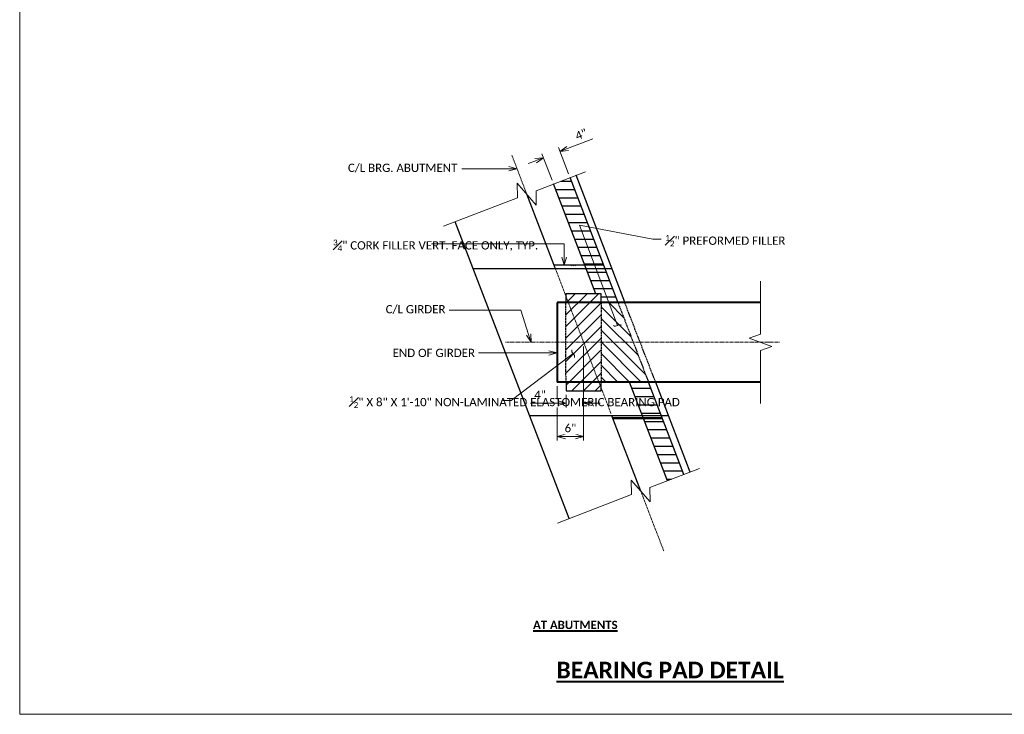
# Model space of a CAD drawing. Extents: x -24 to 2001459, y -730 to 1994016.
# Tile 1 of 8: x -24 to 199, y -25 to 133. Entities that reach past the tile are written whole.
import ezdxf
from ezdxf import colors
from ezdxf.entities.mleader import LeaderData, LeaderLine
from ezdxf.math import Vec2, Vec3

# ---------------------------------------------------------------- set-up
doc = ezdxf.new("R2010")
doc.units = 0
doc.header["$MEASUREMENT"] = 0
doc.linetypes.add('Wisdot2', pattern=[0.125, 0.0625, -0.0625])
doc.linetypes.add('Wisdot4', pattern=[0.28125, 0.125, -0.0625, 0.03125, -0.0625])
for name, color, linetype, lineweight in [('B_ANNO_BREAK', 7, 'Continuous', 18), ('B_ANNO_DIM', 7, 'Continuous', 18), ('B_ANNO_TEXT_TITLE', 7, 'Continuous', 40), ('B_CNTR', 1, 'Wisdot4', 18), ('B_CNTR_GIRD', 2, 'Wisdot4', 18), ('B_CONC_GIRD', 50, 'Continuous', 40), ('B_DETAIL_HIDDEN', 7, 'Wisdot2', 25)]:
    doc.layers.add(name, color=color, linetype=linetype, lineweight=lineweight)
doc.layers.add('B_ANNO_NOPLOT', color=47, linetype='Continuous', lineweight=18, plot=False)
for name, color, linetype in [('B_BRG', 7, 'Continuous'), ('B_CONC_ABUT', 7, 'Continuous'), ('B_CONC_FILR', 7, 'Continuous')]:
    doc.layers.add(name, color=color, linetype=linetype)
doc.styles.add('Annotative', font='calibri.ttf', dxfattribs={"height": 0.0625})
doc.styles.add('Subtitle', font='calibrib.ttf', dxfattribs={"height": 0.0625})
doc.styles.add('Title', font='calibrib.ttf', dxfattribs={"height": 0.125})
doc.dimstyles.new('Annotative', dxfattribs={"dimscale": 0, "dimtxt": 0.0625, "dimasz": 0.0625, "dimexe": 0.03125, "dimexo": 0.03125, "dimgap": 0.03125, "dimtad": 1, "dimdec": 3, "dimzin": 3, "dimdsep": 46, "dimlunit": 4, "dimtxsty": 'Annotative', "dimblk": 'OPEN30', "dimcen": 0.03125, "dimclrd": 256, "dimclre": 256, "dimclrt": 256, "dimaunit": 1, "dimadec": 0, "dimazin": 3, "dimtfac": 0.75, "dimtdec": 3, "dimtofl": 0, "dimtmove": 0, "dimatfit": 3, "dimldrblk": 'OPEN30', "dimfxl": 1, "dimtfill": 1, "dimfrac": 1, "dimtolj": 1, "dimtzin": 0, "dimlwd": -1, "dimlwe": -1, "dimarcsym": 0})

# ---------------------------------------------------------------- blocks, each defined once
blk = doc.blocks.new('_Open30')
at = {"color": 0, "linetype": 'ByBlock', "lineweight": -2}
for p, q in [((-1, 0.27), (0, 0)), ((0, 0), (-1, -0.27)), ((0, 0), (-1, 0))]:
    blk.add_line(p, q, dxfattribs=at)
blk = doc.blocks.new('_Integral')
at = {"color": 0, "linetype": 'ByBlock', "lineweight": -2}
for centre, start, end in [((0.44, 0.12), 129, 195), ((-0.44, -0.12), 309, 15)]:
    blk.add_arc(centre, 0.454, start, end, dxfattribs=at)
blk = doc.blocks.new('*D196')
at = {"layer": 'B_ANNO_DIM', "transparency": 16777216}
for p, q in [((124.24, -944.89), (129.97, -942.69)), ((120.71, -952.07), (118.42, -946.12)), ((124.44, -950.63), (122.16, -944.68)), ((117.01, -947.67), (115.26, -948.34))]:
    blk.add_line(p, q, dxfattribs=at)
at = {"layer": 'Defpoints', "color": 0, "transparency": 16777216}
for p in [(122.49, -945.56), (121.04, -952.94), (124.78, -951.51)]:
    blk.add_point(p, dxfattribs=at)
at = {"layer": 'B_ANNO_DIM', "transparency": 16777216, "xscale": 1.875, "yscale": 1.875, "zscale": 1.875}
for p, rotation in [((118.76, -946.99), 21.00871504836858), ((122.49, -945.56), 201.0087150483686)]:
    blk.add_blockref('_Open30', p, dxfattribs=dict(at, rotation=rotation))
at = {"layer": 'B_ANNO_DIM', "transparency": 16777216, "insert": (127.31, -941.7), "char_height": 1.875, "attachment_point": 5, "rotation": 21.0087, "style": 'Annotative', "bg_fill": 3, "box_fill_scale": 1.25, "bg_fill_color": 256, "bg_fill_true_color": 13158600, "bg_fill_transparency": 0}
blk.add_mtext('\\A1;4"', dxfattribs=at)
blk = doc.blocks.new('*D194')
at = {"layer": 'B_ANNO_DIM', "transparency": 16777216}
for p, q in [((127.87, -989.79), (127.87, -1003.6)), ((123.87, -1000.79), (123.87, -1003.6)), ((121.99, -1002.66), (115.85, -1002.66)), ((129.74, -1002.66), (131.62, -1002.66))]:
    blk.add_line(p, q, dxfattribs=at)
at = {"layer": 'Defpoints', "color": 0, "transparency": 16777216}
for p in [(127.87, -988.85), (123.87, -999.85), (123.87, -1002.66)]:
    blk.add_point(p, dxfattribs=at)
at = {"layer": 'B_ANNO_DIM', "transparency": 16777216, "xscale": 1.875, "yscale": 1.875, "zscale": 1.875}
blk.add_blockref('_Open30', (123.87, -1002.66), dxfattribs=at)
at = {"layer": 'B_ANNO_DIM', "transparency": 16777216, "xscale": 1.875, "yscale": 1.875, "zscale": 1.875, "rotation": 180}
blk.add_blockref('_Open30', (127.87, -1002.66), dxfattribs=at)
at = {"layer": 'B_ANNO_DIM', "transparency": 16777216, "insert": (117.98, -1000.78), "char_height": 1.875, "attachment_point": 5, "style": 'Annotative', "bg_fill": 3, "box_fill_scale": 1.25, "bg_fill_color": 256, "bg_fill_true_color": 13158600, "bg_fill_transparency": 0}
blk.add_mtext('\\A1;4"', dxfattribs=at)
blk = doc.blocks.new('*D195')
at = {"layer": 'B_ANNO_DIM', "transparency": 16777216}
for p, q in [((127.87, -989.79), (127.87, -1011.14)), ((121.87, -998.79), (121.87, -1001.72)), ((121.87, -1003.6), (121.87, -1011.14)), ((125.99, -1010.21), (123.74, -1010.21))]:
    blk.add_line(p, q, dxfattribs=at)
at = {"layer": 'Defpoints', "color": 0, "transparency": 16777216}
for p in [(127.87, -988.85), (121.87, -997.85), (121.87, -1010.21)]:
    blk.add_point(p, dxfattribs=at)
at = {"layer": 'B_ANNO_DIM', "transparency": 16777216, "xscale": 1.875, "yscale": 1.875, "zscale": 1.875, "rotation": 180}
blk.add_blockref('_Open30', (121.87, -1010.21), dxfattribs=at)
at = {"layer": 'B_ANNO_DIM', "transparency": 16777216, "xscale": 1.875, "yscale": 1.875, "zscale": 1.875}
blk.add_blockref('_Open30', (127.87, -1010.21), dxfattribs=at)
at = {"layer": 'B_ANNO_DIM', "transparency": 16777216, "insert": (124.87, -1008.31), "char_height": 1.875, "attachment_point": 5, "style": 'Annotative', "bg_fill": 3, "box_fill_scale": 1.25, "bg_fill_color": 256, "bg_fill_true_color": 13158600, "bg_fill_transparency": 0}
blk.add_mtext('\\A1;6"', dxfattribs=at)
blk = doc.blocks.new('INS_G36DET_BASE')
at = {"layer": 'B_ANNO_NOPLOT', "flags": 128}
blk.add_lwpolyline([(0, 0), (0, 315), (404.91, 315), (404.91, 298.57), (472.5, 298.57), (472.5, 50.62), (395.71, 50.62), (395.71, 0)], close=True, dxfattribs=at)
blk = doc.blocks.new('*U191')
at = {"layer": 'B_CONC_FILR'}
h = blk.add_hatch(dxfattribs=at)
h.set_pattern_fill('ANSI31', color=256, scale=15, angle=315)
h.set_pattern_definition([(0, (128.3514, -1012.0242), (4e-16, 1.875), [])])
h.paths.add_polyline_path([(135.6581, -979.8526), (131.8589, -979.8526), (131.8579, -977.8526), (130.6065, -977.8526), (127.522, -969.8171), (131.256, -968.3839)])
h.paths.add_polyline_path([(131.256, -968.3839), (127.522, -969.8171), (121.0446, -952.9428), (124.7788, -951.5094)])
h = blk.add_hatch(dxfattribs=at)
h.set_pattern_fill('CORK', color=256, scale=15, angle=180)
h.set_pattern_definition([(180, (126.938, -1005.9206), (-2e-16, -1.875), []), (315, (126.0005, -1004.983), (3.75, 3.75), [2.65165, -2.65165]), (315, (125.5317, -1004.983), (3.75, 3.75), [2.65165, -2.65165]), (315, (125.063, -1004.983), (3.75, 3.75), [2.65165, -2.65165])])
h.paths.add_polyline_path([(121.1607, -971.3836), (121.4685, -972.1856), (128.4311, -972.1856), (128.1233, -971.3836)])
h.paths.add_polyline_path([(128.1233, -971.3836), (128.4311, -972.1856), (132.7152, -972.1856), (132.4074, -971.3836)])
h = blk.add_hatch(dxfattribs=at)
h.set_pattern_fill('ANSI31', color=256, scale=15)
h.set_pattern_definition([(45, (127.5893, -993.2705), (-1.32583, 1.32583), [])])
h.paths.add_polyline_path([(131.8688, -999.8526), (123.8688, -999.8526), (123.8579, -977.8937), (131.8579, -977.8115)])
h = blk.add_hatch(dxfattribs=at)
h.set_pattern_fill('ANSI31', color=256, scale=15, angle=90)
h.set_pattern_definition([(135, (137.2129, -985.6968), (-1.32583, -1.32583), [])])
h.paths.add_polyline_path([(142.5679, -997.8526), (131.8579, -997.8526), (131.8579, -979.8526), (135.6581, -979.8526)])
h = blk.add_hatch(dxfattribs=at)
h.set_pattern_fill('ANSI31', color=256, scale=15, angle=315)
h.set_pattern_definition([(0, (141.2205, -976.4871), (4e-16, 1.875), [])])
h.paths.add_polyline_path([(150.6129, -1018.8106), (146.8789, -1020.2446), (138.2959, -997.8836), (142.5679, -997.8526)])
h = blk.add_hatch(dxfattribs=at)
h.set_pattern_fill('CORK', color=256, scale=15, angle=180)
h.set_pattern_definition([(180, (140.0165, -971.8491), (-2e-16, -1.875), []), (315, (139.079, -970.9116), (3.75, 3.75), [2.65165, -2.65165]), (315, (138.61, -970.9116), (3.75, 3.75), [2.65165, -2.65165]), (315, (138.1415, -970.9116), (3.75, 3.75), [2.65165, -2.65165])])
h.paths.add_polyline_path([(134.2598, -1005.5096), (134.5258, -1006.2026), (141.489, -1006.2026), (141.223, -1005.5096)])
h.paths.add_polyline_path([(145.7732, -1006.2026), (145.5071, -1005.5096), (141.223, -1005.5096), (141.489, -1006.2026)])
at = {"layer": 'B_ANNO_BREAK', "flags": 128}
for points in [[(96.0759, -962.5272), (112.8804, -956.0767), (112.8231, -952.7956), (117.1289, -957.749), (117.0717, -954.4679), (128.2747, -950.1675)], [(167.9589, -974.9776), (167.9589, -986.9776), (165.3831, -987.9151), (170.5347, -989.7901), (167.9589, -990.7276), (167.9589, -1002.7276)], [(121.9099, -1029.8292), (138.7144, -1023.3787), (138.6571, -1020.0976), (142.9629, -1025.051), (142.9057, -1021.7699), (154.1087, -1017.4695)]]:
    blk.add_lwpolyline(points, dxfattribs=at)
at = {"layer": 'B_ANNO_NOPLOT', "flags": 128}
blk.add_lwpolyline([(0, -1073.1956), (0, -758.1956), (404.9096, -758.1956), (404.9096, -774.6267), (472.5, -774.6267), (472.5, -1022.5711), (395.7134, -1022.5711), (395.7134, -1073.1956)], close=True, dxfattribs=at)
at = {"layer": 'B_BRG'}
for p, q in [((131.8579, -977.8526), (123.8579, -977.8526)), ((123.8579, -977.8526), (123.8579, -979.8526)), ((131.8589, -979.8526), (131.8579, -977.8526))]:
    blk.add_line(p, q, dxfattribs=at)
at = {"layer": 'B_CNTR'}
for p, q in [((114.9764, -955.2722), (111.5799, -946.4236)), ((134.0566, -1004.9801), (121.4685, -972.1856)), ((146.0258, -1036.1626), (140.81, -1022.5743))]:
    blk.add_line(p, q, dxfattribs=at)
at = {"layer": 'B_CNTR_GIRD'}
blk.add_line((172.2939, -988.8526), (110.1069, -988.8526), dxfattribs=at)
at = {"layer": 'B_CONC_ABUT'}
for p, q in [((137.2149, -979.7216), (126.1789, -950.9726)), ((121.4685, -972.1856), (114.9764, -955.2722)), ((124.5609, -1028.8116), (98.7269, -961.5096)), ((134.3209, -972.1856), (102.8249, -972.1856)), ((152.0139, -1018.2736), (144.1419, -997.7666)), ((140.81, -1022.5743), (134.2598, -1005.5096))]:
    blk.add_line(p, q, dxfattribs=at)
at = {"layer": 'B_CONC_FILR'}
for p, q in [((130.6065, -977.8526), (121.0449, -952.9436)), ((135.6639, -979.8676), (124.7789, -951.5096)), ((132.4069, -971.3836), (121.1619, -971.3836)), ((146.8789, -1020.2446), (138.2959, -997.8836)), ((150.6129, -1018.8106), (142.5679, -997.8526)), ((145.7729, -1006.2026), (134.5259, -1006.2026))]:
    blk.add_line(p, q, dxfattribs=at)
at = {"layer": 'B_CONC_GIRD'}
for p, q in [((121.8669, -979.8526), (121.8669, -997.8526)), ((167.9589, -979.8526), (121.8669, -979.8526)), ((167.9589, -997.8526), (121.8669, -997.8526))]:
    blk.add_line(p, q, dxfattribs=at)
at = {"layer": 'B_DETAIL_HIDDEN'}
for p, q in [((135.6639, -979.8676), (142.5679, -997.8526)), ((144.1419, -997.7666), (137.1869, -979.8526))]:
    blk.add_line(p, q, dxfattribs=at)
at = {"layer": 'B_ANNO_TEXT_TITLE'}
for s, insert, char_height, width, attachment_point, style in [('{\\LAT ABUTMENTS}', (116.3969, -1051.9924), 1.875, 37.522316, 1, 'Subtitle'), ('{\\LBEARING PAD DETAIL}', (147.4607, -1063.1752), 3.75, 64.678848, 5, 'Title')]:
    blk.add_mtext(s, dxfattribs=dict(at, insert=insert, char_height=char_height, width=width, attachment_point=attachment_point, style=style))
at = {"layer": 'B_ANNO_DIM'}
ml = blk.add_multileader_mtext('Standard', dxfattribs=at)
ml.set_content('C/L BRG. ABUTMENT', color=256, style='Annotative')
ml.set_leader_properties(color=256, linetype='ByLayer', lineweight=-1)
ml.set_arrow_properties(name='OPEN30')
ml.build(insert=Vec2(0, 0))
ml.multileader.update_dxf_attribs({"dogleg_length": 0.0625, "arrow_head_size": 1.875, "scale": 30})
ctx = ml.context
ctx.base_point, ctx.scale, ctx.char_height, ctx.arrow_head_size, ctx.landing_gap_size, ctx.plane_origin = Vec3(73.483, -949.4888), 30, 1.875, 1.875, 0.9375, Vec3(112.7565, -949.4888)
notes = []
notes.append((ctx, [(0, (1, 1, 0), (102.1488, -949.4888), (-1, 0), 1.875, [(0, [(112.7565, -949.4888)], 0, [])])]))
ctx.mtext.insert, ctx.mtext.flow_direction = Vec3(74.4205, -948.3487), 5
ml = blk.add_multileader_mtext('Standard', dxfattribs=at)
ml.set_content('\\A1;{\\H0.7x;\\S1#2;}" PREFORMED FILLER', color=256, style='Annotative')
ml.set_leader_properties(color=256, linetype='ByLayer', lineweight=-1)
ml.set_arrow_properties(name='INTEGRAL')
ml.build(insert=Vec2(0, 0))
ml.multileader.update_dxf_attribs({"dogleg_length": 0.0625, "arrow_head_size": 1.875, "scale": 30})
ctx = ml.context
ctx.base_point, ctx.scale, ctx.char_height, ctx.arrow_head_size, ctx.landing_gap_size, ctx.plane_origin = Vec3(145.4459, -965.4421), 30, 1.875, 1.875, 0.9375, Vec3(135.829, -984.5623)
notes.append((ctx, [(0, (1, 1, 0), (143.5709, -965.4421), (1, 0), 1.875, [(1, [(135.5388, -985.0206), (126.9364, -962.2859)], 0, [])])]))
ctx.mtext.insert, ctx.mtext.flow_direction = Vec3(146.3834, -964.4909), 5
ml = blk.add_multileader_mtext('Standard', dxfattribs=at)
ml.set_content('\\A1;{\\H0.7x;\\S3#4;}" CORK FILLER VERT. FACE ONLY, TYP.', color=256, style='Annotative')
ml.set_leader_properties(color=256, linetype='ByLayer', lineweight=-1)
ml.set_arrow_properties(name='OPEN30')
ml.build(insert=Vec2(0, 0))
ml.multileader.update_dxf_attribs({"dogleg_length": 0.0625, "arrow_head_size": 1.875, "scale": 30})
ctx = ml.context
ctx.base_point, ctx.scale, ctx.char_height, ctx.arrow_head_size, ctx.landing_gap_size, ctx.plane_origin = Vec3(70.1158, -966.4982), 30, 1.875, 1.875, 0.9375, Vec3(123.4514, -971.3836)
notes.append((ctx, [(0, (1, 1, 0), (123.4514, -966.4982), (-1, 0), 30.1044, [(0, [(123.4514, -971.3836)], 0, [])])]))
ctx.mtext.insert, ctx.mtext.width, ctx.mtext.flow_direction = Vec3(71.0533, -965.5542), 22.32933, 5
ml = blk.add_multileader_mtext('Standard', dxfattribs=at)
ml.set_content('C/L GIRDER', color=256, style='Annotative')
ml.set_leader_properties(color=256, linetype='ByLayer', lineweight=-1)
ml.set_arrow_properties(name='OPEN30')
ml.build(insert=Vec2(0, 0))
ml.multileader.update_dxf_attribs({"dogleg_length": 0.0625, "arrow_head_size": 1.875, "scale": 30})
ctx = ml.context
ctx.base_point, ctx.scale, ctx.char_height, ctx.arrow_head_size, ctx.landing_gap_size, ctx.plane_origin = Vec3(82.0485, -981.5483), 30, 1.875, 1.875, 0.9375, Vec3(116.6689, -988.8526)
notes.append((ctx, [(0, (1, 1, 0), (113.635, -981.5483), (-1, 0), 16.262, [(0, [(115.9643, -988.8526)], 0, [])])]))
ctx.mtext.insert, ctx.mtext.flow_direction = Vec3(82.986, -980.4081), 5
ml = blk.add_multileader_mtext('Standard', dxfattribs=at)
ml.set_content('END OF GIRDER', color=256, style='Annotative')
ml.set_leader_properties(color=256, linetype='ByLayer', lineweight=-1)
ml.set_arrow_properties(name='OPEN30')
ml.build(insert=Vec2(0, 0))
ml.multileader.update_dxf_attribs({"dogleg_length": 0.0625, "arrow_head_size": 1.875, "scale": 30})
ctx = ml.context
ctx.base_point, ctx.scale, ctx.char_height, ctx.arrow_head_size, ctx.landing_gap_size, ctx.plane_origin = Vec3(83.6133, -991.2656), 30, 1.875, 1.875, 0.9375, Vec3(121.8669, -991.2656)
notes.append((ctx, [(0, (1, 1, 0), (105.894, -991.2656), (-1, 0), 1.875, [(0, [(121.8669, -991.2656)], 0, [])])]))
ctx.mtext.insert, ctx.mtext.flow_direction = Vec3(84.5508, -990.3144), 5
for ctx, leaders in notes:
    for number, flags, end, landing, length, lines in leaders:
        leader = LeaderData()
        leader.index, (leader.has_last_leader_line, leader.has_dogleg_vector, leader.attachment_direction) = number, flags
        leader.last_leader_point, leader.dogleg_vector, leader.dogleg_length = Vec3(end), Vec3(landing), length
        for number, points, colour, breaks in lines:
            line = LeaderLine()
            line.index, line.vertices, line.color, line.breaks = number, Vec3.list(points), colors.encode_raw_color(colour), breaks
            leader.lines.append(line)
        ctx.leaders.append(leader)
dim = blk.add_linear_dim(base=(122.4938, -945.5594), p1=(121.0449, -952.9436), p2=(124.7789, -951.5096), angle=21.008715, dimstyle='Annotative', dxfattribs=at)
dim.commit()
dim.dimension.update_dxf_attribs({"geometry": '*D196', "text_midpoint": (127.3108, -941.6963)})
dim = blk.add_linear_dim(base=(123.8661, -1002.6623), p1=(127.8661, -988.8526), p2=(123.8661, -999.8526), dimstyle='Annotative', dxfattribs=at)
dim.commit()
dim.dimension.update_dxf_attribs({"geometry": '*D194', "text_midpoint": (117.9844, -1000.783)})
at = {"layer": 'B_BRG'}
blk.add_line((131.8688, -999.8526), (131.8678, -997.8526), dxfattribs=at)
at = {"layer": 'B_DETAIL_HIDDEN'}
blk.add_line((131.8589, -979.8526), (131.8678, -997.8526), dxfattribs=at)
at = {"layer": 'B_ANNO_DIM'}
dim = blk.add_linear_dim(base=(121.8669, -1010.2065), p1=(127.8661, -988.8526), p2=(121.8669, -997.8526), dimstyle='Annotative', dxfattribs=at)
dim.commit()
dim.dimension.update_dxf_attribs({"geometry": '*D195', "text_midpoint": (124.8665, -1008.3092)})
at = {"layer": 'B_BRG'}
for p, q in [((123.8678, -997.8526), (123.8688, -999.8526)), ((123.8688, -999.8526), (131.8688, -999.8526))]:
    blk.add_line(p, q, dxfattribs=at)
at = {"layer": 'B_CONC_ABUT'}
blk.add_line((147.1139, -1005.5096), (115.6164, -1005.5096), dxfattribs=at)
at = {"layer": 'B_DETAIL_HIDDEN'}
blk.add_line((123.8678, -997.8526), (123.8579, -979.8526), dxfattribs=at)
at = {"layer": 'B_ANNO_DIM'}
ml = blk.add_multileader_mtext('Standard', dxfattribs=at)
ml.set_content('\\A1;{\\H0.7x;\\S1#2;}" X 8" X 1\'-10" NON-LAMINATED ELASTOMERIC BEARING PAD ', color=256, style='Annotative')
ml.set_leader_properties(color=256, linetype='ByLayer', lineweight=-1)
ml.set_arrow_properties(name='INTEGRAL')
ml.build(insert=Vec2(0, 0))
ml.multileader.update_dxf_attribs({"dogleg_length": 0.0625, "arrow_head_size": 1.875, "scale": 30})
ctx = ml.context
ctx.base_point, ctx.scale, ctx.char_height, ctx.arrow_head_size, ctx.landing_gap_size, ctx.plane_origin = Vec3(73.7716, -1002.0435), 30, 1.875, 1.875, 0.9375, Vec3(126.5157, -992.2543)
notes = []
notes.append((ctx, [(0, (1, 1, 0), (111.4403, -1002.0435), (-1, 0), 1.875, [(0, [(125.4872, -991.4052)], 0, [])])]))
ctx.mtext.insert, ctx.mtext.width, ctx.mtext.defined_height, ctx.mtext.flow_direction = Vec3(74.7091, -1001.0923), 36.242588, 11.2499, 5
for ctx, leaders in notes:
    for number, flags, end, landing, length, lines in leaders:
        leader = LeaderData()
        leader.index, (leader.has_last_leader_line, leader.has_dogleg_vector, leader.attachment_direction) = number, flags
        leader.last_leader_point, leader.dogleg_vector, leader.dogleg_length = Vec3(end), Vec3(landing), length
        for number, points, colour, breaks in lines:
            line = LeaderLine()
            line.index, line.vertices, line.color, line.breaks = number, Vec3.list(points), colors.encode_raw_color(colour), breaks
            leader.lines.append(line)
        ctx.leaders.append(leader)

msp = doc.modelspace()

# ---------------------------------------------------------------- block references
msp.add_blockref('*U191', (-24.4, 1048.41))

# ---------------------------------------------------------------- next in the draw order: block references
msp.add_blockref('INS_G36DET_BASE', (-24.4, -24.79))

doc.saveas('drawing.dxf')
